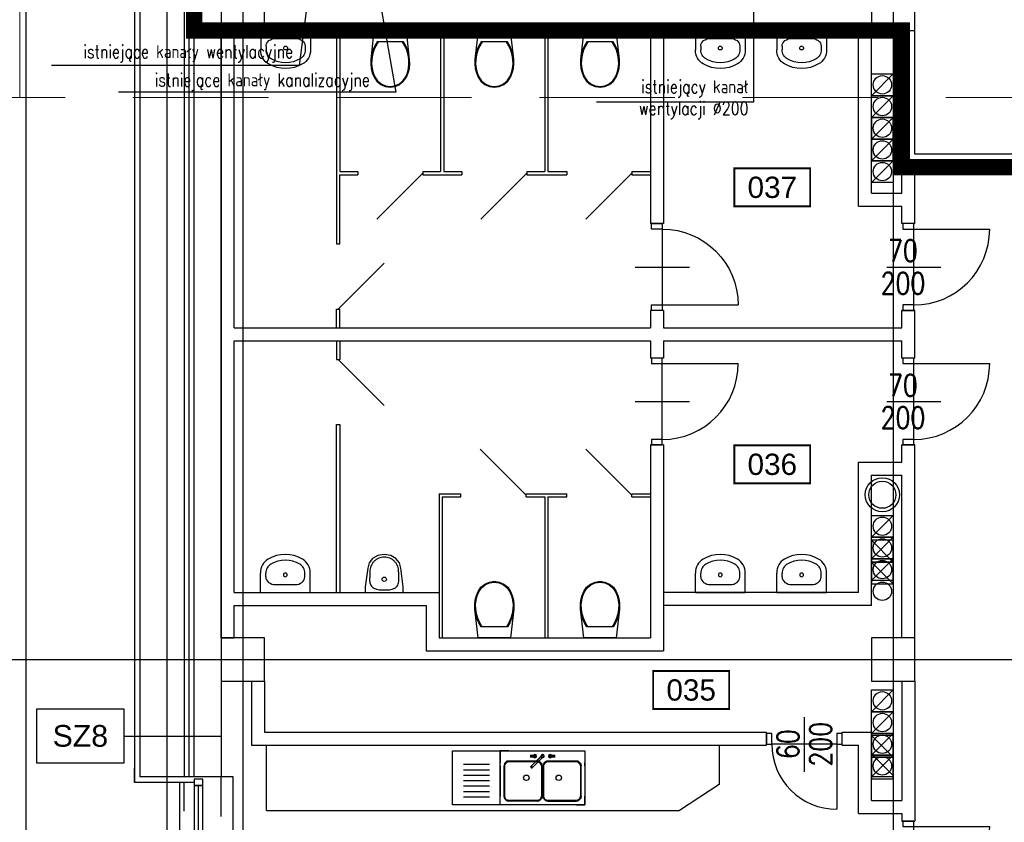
# Model space of a CAD drawing. Header units: centimetres. Extents: x -228435 to 111511, y -89367 to 428125.
# Tile 32 of 216: x -73199 to -64115, y 51500 to 58901. Entities that reach past the tile are written whole.
import ezdxf
from ezdxf.enums import TextEntityAlignment as Align
from ezdxf.xclip import XClip

# ---------------------------------------------------------------- set-up
doc = ezdxf.new("R2010")
doc.units = ezdxf.units.CM
doc.header["$LTSCALE"] = 50
doc.header["$XCLIPFRAME"] = 0
for name, pattern in [('Balustrady$0$DASHED', [0.75, 0.5, -0.25]), ('DASHDOT2', [12.7, 6.35, -3.175, 0, -3.175]), ('DIVIDE', [31.75, 12.7, -6.35, 0, -6.35, 0, -6.35]), ('HIDDEN', [9.525, 6.35, -3.175])]:
    doc.linetypes.add(name, pattern=pattern)
doc.layers.get('0').update_dxf_attribs({"color": 8})
for name, color, linetype in [('ARCH_ETAPOWANIE', 8, 'DIVIDE'), ('ARCH_INFO_AREA_ETYKIETY_200', 8, 'Continuous'), ('ARCH_INFO_ETYK_DRZWI_IST', 8, 'Continuous'), ('ARCH_INFO_OPISY_PRZEGRODY_IST', 8, 'Continuous'), ('ARCH_INFO_OSIE_IST', 8, 'DASHDOT2'), ('ARCH_MUROWANE_IST', 8, 'Continuous'), ('ARCH_NIEWIDOK_IST', 8, 'HIDDEN'), ('ARCH_OCIEPLENIE_IST', 8, 'Continuous'), ('ARCH_OTWORY_WENTYLACJA_IST', 8, 'Continuous'), ('ARCH_PRZEKROJOWE_IST', 8, 'Continuous'), ('ARCH_WIDOK_IST', 8, 'Continuous'), ('ARCH_WYPOSAŻENIE_INNE_IST', 8, 'Continuous'), ('ARCH_WYPOSAŻENIE_SANITARNE_IST', 8, 'Continuous'), ('ARCH_ŚCIANKI_WC_5_IST', 8, 'Continuous'), ('ARCH_ŚLUSARKA_DRZWI_IST', 8, 'Continuous'), ('ARCH_ŚLUSARKA_OKNA_IST', 8, 'Continuous'), ('ARCH_ŻELBET_IST', 8, 'Continuous'), ('Osie rzutów$0$ARCH_INFO_OSIE_OPISY_IST', 8, 'Continuous'), ('RYSUNKOWE_XREF', 8, 'Continuous')]:
    doc.layers.add(name, color=color, linetype=linetype)
doc.styles.add('Arial', font='ARIAL.TTF')
doc.styles.add('Dach$0$ROMANS-50-CM', font='romans.shx', dxfattribs={"width": 0.8, "height": 10})
doc.styles.add('ROMANS-50-CM', font='romans.shx', dxfattribs={"width": 0.8, "height": 10})

# ---------------------------------------------------------------- blocks, each defined once
blk = doc.blocks.new('DRZWI70')
blk.add_line((-35, 0), (-35, 70))
at = {"lineweight": -3}
for p, q in [((0, -25), (0, 25)), ((35, 0), (-35, 0))]:
    blk.add_line(p, q, dxfattribs=at)
for points in [[(-40, -10), (-35, -10), (-35, 0), (-40, 0)], [(35, -10), (40, -10), (40, 0), (35, 0)]]:
    blk.add_lwpolyline(points, close=True, dxfattribs=at)
blk.add_arc((-35, 0), 70, 0, 90, dxfattribs=at)
blk = doc.blocks.new('kibel wiszący')
at = {"ltscale": 0.3}
for p, q in [((-12.35, 46.75), (-14.95, 42.95)), ((-11.75, 46.21), (-14.23, 42.6)), ((-8.8, 49.7), (-12.35, 46.75)), ((-8.37, 49.02), (-11.75, 46.21)), ((-4.57, 51.56), (-8.8, 49.7)), ((-4.35, 50.79), (-8.37, 49.02)), ((0, 52.19), (-4.57, 51.56)), ((0, 51.39), (-4.35, 50.79)), ((4.57, 51.56), (0, 52.19)), ((4.35, 50.79), (0, 51.39)), ((8.37, 49.02), (4.35, 50.79)), ((8.8, 49.7), (4.57, 51.56)), ((11.75, 46.21), (8.37, 49.02)), ((12.35, 46.75), (8.8, 49.7)), ((14.23, 42.6), (11.75, 46.21)), ((14.95, 42.95), (12.35, 46.75)), ((-16.57, 39.04), (-17.61, 34.93)), ((-15.8, 38.79), (-16.81, 34.79)), ((-14.95, 42.95), (-16.57, 39.04)), ((-14.23, 42.6), (-15.8, 38.79)), ((15.8, 38.79), (14.23, 42.6)), ((16.57, 39.04), (14.95, 42.95)), ((16.81, 34.79), (15.8, 38.79)), ((17.61, 34.93), (16.57, 39.04)), ((-17.61, 34.93), (-18.06, 30.73)), ((-18.06, 30.73), (-17.9, 26.5)), ((-16.81, 34.79), (-17.25, 30.7)), ((-17.25, 30.7), (-17.1, 26.58)), ((17.25, 30.7), (16.81, 34.79)), ((17.1, 26.58), (17.25, 30.7)), ((18.06, 30.73), (17.61, 34.93)), ((17.9, 26.5), (18.06, 30.73)), ((-17.9, 26.5), (-17.19, 22.22)), ((-17.9, 26.5), (-15.05, 0)), ((-17.19, 22.22), (-16, 18.06)), ((-17.1, 26.58), (-16.38, 22.27)), ((-16.38, 22.27), (-15.15, 18.08)), ((15.05, 0), (17.9, 26.5)), ((15.15, 18.08), (16.38, 22.27)), ((16, 18.06), (17.19, 22.22)), ((16.38, 22.27), (17.1, 26.58)), ((17.19, 22.22), (17.9, 26.5)), ((-16, 18.06), (-14.33, 14.05)), ((-15.15, 18.08), (-13.43, 14.06)), ((-14.33, 14.05), (-12.21, 10.27)), ((-13.43, 14.06), (-11.25, 10.27)), ((-12.21, 10.27), (12.21, 10.27)), ((11.25, 10.27), (13.43, 14.06)), ((12.21, 10.27), (14.33, 14.05)), ((13.43, 14.06), (15.15, 18.08)), ((14.33, 14.05), (16, 18.06))]:
    blk.add_line(p, q, dxfattribs=at)
at = {"ltscale": 3}
blk.add_line((-15.05, 0), (15.05, 0), dxfattribs=at)
blk = doc.blocks.new('umywalka')
at = {"ltscale": 0.3}
for p, q in [((0, -23), (0, 23)), ((0, 23), (17.82, 23)), ((7.18, -9.11), (7.18, 9.11)), ((7.18, 9.11), (7.18, 9.11)), ((14.25, 18), (17.82, 18)), ((14.25, -18), (17.82, -18)), ((0, -23), (17.82, -23))]:
    blk.add_line(p, q, dxfattribs=at)
for points in [[(17.82, 23), (19.79, 22.88), (21.73, 22.5), (23.59, 21.89), (25.35, 21.05), (26.98, 19.99), (28.44, 18.73), (29.71, 17.31), (30.77, 15.73)], [(7.18, 9.11), (7.31, 10.84), (7.72, 12.51), (8.37, 14.05), (9.25, 15.4), (10.32, 16.5), (11.55, 17.32), (12.87, 17.83), (14.25, 18)], [(17.82, 18), (19.08, 17.92), (20.32, 17.68), (21.51, 17.29), (22.64, 16.75), (23.68, 16.07), (24.62, 15.27), (25.43, 14.36), (26.1, 13.35)], [(26.1, 13.35), (27.66, 10.2), (28.78, 6.89), (29.47, 3.47), (29.7, 0), (29.47, -3.47), (28.78, -6.89), (27.66, -10.2), (26.1, -13.35)], [(30.77, 15.73), (32.6, 12.02), (33.92, 8.12), (34.73, 4.09), (35, 0), (34.73, -4.09), (33.92, -8.12), (32.6, -12.02), (30.77, -15.73)], [(14.25, -18), (12.87, -17.83), (11.55, -17.32), (10.32, -16.5), (9.25, -15.4), (8.37, -14.05), (7.72, -12.51), (7.31, -10.84), (7.18, -9.11)], [(26.1, -13.35), (25.43, -14.36), (24.62, -15.27), (23.68, -16.07), (22.64, -16.75), (21.51, -17.29), (20.32, -17.68), (19.08, -17.92), (17.82, -18)], [(30.77, -15.73), (29.71, -17.31), (28.44, -18.73), (26.98, -19.99), (25.35, -21.05), (23.59, -21.89), (21.73, -22.5), (19.79, -22.88), (17.82, -23)]]:
    blk.add_lwpolyline(points, dxfattribs=at)
blk.add_circle((16.11, 0), 1.75, dxfattribs=at)
blk = doc.blocks.new('KLM_Poziom_0$0$M_BATH_TOIL_3D URINAL - BOWL_P')
at = {"color": 0, "linetype": 'ByBlock', "lineweight": -2}
blk.add_lwpolyline([(0, -17.5), (5, -17.5), (22.44, -15.22), (27.12, -14.11), (31.32, -10.76), (34.01, -5.95), (35, 0), (34.01, 5.95), (31.32, 10.76), (27.12, 14.11), (22.44, 15.22), (5, 17.5), (0, 17.5)], close=True, dxfattribs=at)
blk.add_lwpolyline([(21.81, -13.09, 0.041948), (24.02, -12.46, 0.055141), (26.26, -11.33, 0.048624), (28.47, -9.54, 0.049619), (30.18, -7.5, 0.049556), (31.46, -5.15, 0.049867), (32.24, -2.63, 0.049959), (32.5, 0, 0.049959), (32.24, 2.63, 0.049867), (31.46, 5.15, 0.049556), (30.18, 7.5, 0.049619), (28.47, 9.54, 0.048624), (26.26, 11.33, 0.055141), (24.02, 12.46, 0.041948), (21.81, 13.09, 0.011975), (13.75, 13.5, 0.042106), (10.04, 13.43, 0.066431), (7.75, 12.89, 0.050995), (5.84, 11.92, 0.080215), (4.82, 11.01, 0.019094), (4.23, 10.23, 0.027547), (3.88, 9.65, 0.030792), (3.43, 8.68, 0.020957), (2.92, 7.21, 0.047941), (2.46, 4.83, 0.023967), (2.23, 0, 0.023967), (2.46, -4.83, 0.047941), (2.92, -7.21, 0.020957), (3.43, -8.68, 0.030792), (3.88, -9.65, 0.027547), (4.23, -10.23, 0.019094), (4.82, -11.01, 0.080215), (5.84, -11.92, 0.050995), (7.75, -12.89, 0.066431), (10.04, -13.43, 0.042106), (13.75, -13.5, 0.011975)], format="xyb", close=True, dxfattribs=at)
blk.add_circle((12.15, 0), 2, dxfattribs=at)
blk = doc.blocks.new('KLM_Poziom_0$0$ZLEW2')
for points, elevation in [([(78, 0), (0, 0), (0, -50), (78, -50)], -0.5), ([(37.75, -43.25), (38, -42), (38, -14), (37.75, -12.75), (37.25, -11.75), (36.25, -10.75), (35.25, -10.25), (34, -10), (8, -10), (6.75, -10.25), (5.75, -10.75), (4.75, -11.75), (4.25, -12.75), (4, -14), (4, -42), (4.25, -43.25), (4.75, -44.25), (5.75, -45.25), (6.75, -45.75), (8, -46), (34, -46), (35.25, -45.75), (36.25, -45.25), (37.25, -44.25)], -16.5), ([(73.75, -43.25), (74, -42), (74, -14), (73.75, -12.75), (73.25, -11.75), (72.25, -10.75), (71.25, -10.25), (70, -10), (44, -10), (42.75, -10.25), (41.75, -10.75), (40.75, -11.75), (40.25, -12.75), (40, -14), (40, -42), (40.25, -43.25), (40.75, -44.25), (41.75, -45.25), (42.75, -45.75), (44, -46), (70, -46), (71.25, -45.75), (72.25, -45.25), (73.25, -44.25)], -16.5)]:
    blk.add_lwpolyline(points, close=True, dxfattribs=dict(elevation=elevation))
at = {"extrusion": (1.83772e-16, 1, -1.83772e-16), "elevation": -5.5}
blk.add_lwpolyline([(-33.5, 2.5), (-33.5, 3.5), (-27.5, 3.5), (-27.5, 2.5)], close=True, dxfattribs=at)
at = {"extrusion": (-0.707107, -0.707107, -1.83772e-16), "elevation": -24.79}
blk.add_lwpolyline([(29.61, 2.5), (31.61, 5.5), (46.36, 5.5), (46.36, 4), (32.61, 4), (32.61, 2.5)], close=True, dxfattribs=at)
at = {"extrusion": (-6.12574e-17, -1, -1.83772e-16), "elevation": 4.5}
blk.add_lwpolyline([(44.5, 2.5), (44.5, 3.5), (50.5, 3.5), (50.5, 2.5)], close=True, dxfattribs=at)
for points in [[(8, -9.5), (6.5, -9.75), (5.5, -10.25), (4.25, -11.5), (3.75, -12.5), (3.5, -14)], [(34, -9.5), (35.5, -9.75), (36.5, -10.25), (37.75, -11.5), (38.25, -12.5), (38.5, -14)], [(44, -9.5), (42.5, -9.75), (41.5, -10.25), (40.25, -11.5), (39.75, -12.5), (39.5, -14)], [(70, -9.5), (71.5, -9.75), (72.5, -10.25), (73.75, -11.5), (74.25, -12.5), (74.5, -14)], [(8, -46.5), (6.5, -46.25), (5.5, -45.75), (4.25, -44.5), (3.75, -43.5), (3.5, -42)], [(34, -46.5), (35.5, -46.25), (36.5, -45.75), (37.75, -44.5), (38.25, -43.5), (38.5, -42)], [(44, -46.5), (42.5, -46.25), (41.5, -45.75), (40.25, -44.5), (39.75, -43.5), (39.5, -42)], [(70, -46.5), (71.5, -46.25), (72.5, -45.75), (73.75, -44.5), (74.25, -43.5), (74.5, -42)]]:
    blk.add_lwpolyline(points)
at = {"elevation": -0.5}
for points in [[(8, -10), (6.75, -10.25), (5.75, -10.75), (4.75, -11.75), (4.25, -12.75), (4, -14)], [(34, -10), (35.25, -10.25), (36.25, -10.75), (37.25, -11.75), (37.75, -12.75), (38, -14)], [(44, -10), (42.75, -10.25), (41.75, -10.75), (40.75, -11.75), (40.25, -12.75), (40, -14)], [(70, -10), (71.25, -10.25), (72.25, -10.75), (73.25, -11.75), (73.75, -12.75), (74, -14)], [(8, -46), (6.75, -45.75), (5.75, -45.25), (4.75, -44.25), (4.25, -43.25), (4, -42)], [(34, -46), (35.25, -45.75), (36.25, -45.25), (37.25, -44.25), (37.75, -43.25), (38, -42)], [(44, -46), (42.75, -45.75), (41.75, -45.25), (40.75, -44.25), (40.25, -43.25), (40, -42)], [(70, -46), (71.25, -45.75), (72.25, -45.25), (73.25, -44.25), (73.75, -43.25), (74, -42)]]:
    blk.add_lwpolyline(points, dxfattribs=at)
for points in [[(8, -9.5), (34, -9.5, -0.318626)], [(38.5, -14), (38.5, -42, -0.325454)], [(34, -46.5), (8, -46.5, -0.318626)]]:
    blk.add_lwpolyline(points, format="xyb")
for centre, radius in [((32, -5, 0.5), 1.5), ((39, -5, 0.5), 1.5), ((46, -5, 0.5), 1.5), ((49, -15, 3), 0.5)]:
    blk.add_circle(centre, radius)
for centre, start, end in [((24, -25, -16.5), 0, 180), ((24, -25, -16.5), 180, 0), ((54, -25, -16.5), 0, 180), ((54, -25, -16.5), 180, 0)]:
    blk.add_arc(centre, 2.5, start, end)
for points, invisible_edges in [([(5.5, -10.25), (6.5, -9.75), (5.75, 0), (0, 0)], 10), ([(4.25, -11.5), (5.5, -10.25), (0, 0), (0, -7)], 10), ([(8, -9.5), (8, 0), (5.75, 0), (6.5, -9.75)], 5), ([(70, -9.5), (70, 0), (8, 0), (8, -9.5)], 13), ([(70, -9.5), (70, 0), (72.25, 0), (71.5, -9.75)], 5), ([(72.5, -10.25), (71.5, -9.75), (72.25, 0), (78, 0)], 10), ([(73.75, -11.5), (72.5, -10.25), (78, 0), (78, -7)], 10), ([(3.75, -12.5), (4.25, -11.5), (0, -7), (0, -11.25)], 10), ([(74.25, -12.5), (73.75, -11.5), (78, -7), (78, -11.25)], 10), ([(3.5, -14), (0, -14), (0, -11.25), (3.75, -12.5)], 5), ([(3.5, -14), (0, -14), (0, -42), (3.5, -42)], 5), ([(4.25, -12.75, -0.5), (3.75, -12.5), (3.5, -14), (4, -14, -0.5)], 5), ([(4, -14, -0.5), (4, -42, -0.5), (3.5, -42), (3.5, -14)], 10), ([(4.75, -11.75, -0.5), (4.25, -11.5), (3.75, -12.5), (4.25, -12.75, -0.5)], 5), ([(5.5, -10.25), (4.25, -11.5), (4.75, -11.75, -0.5), (5.75, -10.75, -0.5)], 10), ([(6.5, -9.75), (5.5, -10.25), (5.75, -10.75, -0.5), (6.75, -10.25, -0.5)], 10), ([(8, -10, -0.5), (8, -9.5), (6.5, -9.75), (6.75, -10.25, -0.5)], 5), ([(34, -10, -0.5), (8, -10, -0.5), (8, -9.5), (34, -9.5)], 10), ([(34, -10, -0.5), (34, -9.5), (35.5, -9.75), (35.25, -10.25, -0.5)], 5), ([(34, -9.5), (39, -9.5), (35.5, -9.75)], 3), ([(35.5, -9.75), (36.5, -10.25), (36.25, -10.75, -0.5), (35.25, -10.25, -0.5)], 10), ([(35.5, -9.75), (39, -9.5), (36.5, -10.25)], 3), ([(36.5, -10.25), (37.75, -11.5), (37.25, -11.75, -0.5), (36.25, -10.75, -0.5)], 10), ([(36.5, -10.25), (39, -9.5), (37.75, -11.5)], 3), ([(37.25, -11.75, -0.5), (37.75, -11.5), (38.25, -12.5), (37.75, -12.75, -0.5)], 5), ([(40.25, -11.5), (39, -9.5), (37.75, -11.5)], 11), ([(40.25, -11.5), (37.75, -11.5), (38.25, -12.5), (39.75, -12.5)], 5), ([(37.75, -12.75, -0.5), (38.25, -12.5), (38.5, -14), (38, -14, -0.5)], 5), ([(38, -14, -0.5), (38, -42, -0.5), (38.5, -42), (38.5, -14)], 10), ([(39.5, -14), (39.75, -12.5), (38.25, -12.5), (38.5, -14)], 10), ([(39.5, -42), (39.5, -14), (38.5, -14), (38.5, -42)], 10), ([(41.5, -10.25), (39, -9.5), (40.25, -11.5)], 3), ([(42.5, -9.75), (39, -9.5), (41.5, -10.25)], 3), ([(44, -9.5), (39, -9.5), (42.5, -9.75)], 3), ([(40.25, -12.75, -0.5), (39.75, -12.5), (39.5, -14), (40, -14, -0.5)], 5), ([(40, -14, -0.5), (40, -42, -0.5), (39.5, -42), (39.5, -14)], 10), ([(40.75, -11.75, -0.5), (40.25, -11.5), (39.75, -12.5), (40.25, -12.75, -0.5)], 5), ([(41.5, -10.25), (40.25, -11.5), (40.75, -11.75, -0.5), (41.75, -10.75, -0.5)], 10), ([(42.5, -9.75), (41.5, -10.25), (41.75, -10.75, -0.5), (42.75, -10.25, -0.5)], 10), ([(44, -10, -0.5), (44, -9.5), (42.5, -9.75), (42.75, -10.25, -0.5)], 5), ([(70, -10, -0.5), (44, -10, -0.5), (44, -9.5), (70, -9.5)], 10), ([(70, -10, -0.5), (70, -9.5), (71.5, -9.75), (71.25, -10.25, -0.5)], 5), ([(71.5, -9.75), (72.5, -10.25), (72.25, -10.75, -0.5), (71.25, -10.25, -0.5)], 10), ([(72.5, -10.25), (73.75, -11.5), (73.25, -11.75, -0.5), (72.25, -10.75, -0.5)], 10), ([(73.25, -11.75, -0.5), (73.75, -11.5), (74.25, -12.5), (73.75, -12.75, -0.5)], 5), ([(73.75, -12.75, -0.5), (74.25, -12.5), (74.5, -14), (74, -14, -0.5)], 5), ([(74, -14, -0.5), (74, -42, -0.5), (74.5, -42), (74.5, -14)], 10), ([(74.5, -14), (78, -14), (78, -11.25), (74.25, -12.5)], 5), ([(74.5, -14), (78, -14), (78, -42), (74.5, -42)], 5), ([(74.5, -14), (78, -14), (78, -42), (74.5, -42)], 5), ([(3.5, -42), (3.75, -43.5), (0, -45), (0, -42)], 10), ([(3.75, -43.5), (4.25, -44.5), (0, -48), (0, -45)], 10), ([(4.25, -44.5), (5.5, -45.75), (0, -50), (0, -48)], 10), ([(4.25, -43.25, -0.5), (3.75, -43.5), (3.5, -42), (4, -42, -0.5)], 5), ([(4.75, -44.25, -0.5), (4.25, -44.5), (3.75, -43.5), (4.25, -43.25, -0.5)], 5), ([(5.5, -45.75), (4.25, -44.5), (4.75, -44.25, -0.5), (5.75, -45.25, -0.5)], 10), ([(6.5, -46.25), (5.5, -45.75), (5.75, -45.25, -0.5), (6.75, -45.75, -0.5)], 10), ([(35.5, -46.25), (36.5, -45.75), (36.25, -45.25, -0.5), (35.25, -45.75, -0.5)], 10), ([(36.5, -45.75), (37.75, -44.5), (37.25, -44.25, -0.5), (36.25, -45.25, -0.5)], 10), ([(36.5, -45.75), (39, -46.5), (37.75, -44.5)], 3), ([(37.25, -44.25, -0.5), (37.75, -44.5), (38.25, -43.5), (37.75, -43.25, -0.5)], 5), ([(37.75, -43.25, -0.5), (38.25, -43.5), (38.5, -42), (38, -42, -0.5)], 5), ([(40.25, -44.5), (37.75, -44.5), (38.25, -43.5), (39.75, -43.5)], 5), ([(40.25, -44.5), (39, -46.5), (37.75, -44.5)], 11), ([(39.5, -42), (39.75, -43.5), (38.25, -43.5), (38.5, -42)], 10), ([(41.5, -45.75), (39, -46.5), (40.25, -44.5)], 3), ([(40.25, -43.25, -0.5), (39.75, -43.5), (39.5, -42), (40, -42, -0.5)], 5), ([(40.75, -44.25, -0.5), (40.25, -44.5), (39.75, -43.5), (40.25, -43.25, -0.5)], 5), ([(41.5, -45.75), (40.25, -44.5), (40.75, -44.25, -0.5), (41.75, -45.25, -0.5)], 10), ([(42.5, -46.25), (41.5, -45.75), (41.75, -45.25, -0.5), (42.75, -45.75, -0.5)], 10), ([(71.5, -46.25), (72.5, -45.75), (72.25, -45.25, -0.5), (71.25, -45.75, -0.5)], 10), ([(72.5, -45.75), (73.75, -44.5), (73.25, -44.25, -0.5), (72.25, -45.25, -0.5)], 10), ([(73.75, -44.5), (72.5, -45.75), (78, -50), (78, -48)], 10), ([(73.25, -44.25, -0.5), (73.75, -44.5), (74.25, -43.5), (73.75, -43.25, -0.5)], 5), ([(73.75, -43.25, -0.5), (74.25, -43.5), (74.5, -42), (74, -42, -0.5)], 5), ([(74.25, -43.5), (73.75, -44.5), (78, -48), (78, -45)], 10), ([(74.5, -42), (74.25, -43.5), (78, -45), (78, -42)], 10), ([(5.5, -45.75), (2.5, -50), (0, -50)], 9), ([(5.5, -45.75), (6.5, -46.25), (5.75, -50), (2.5, -50)], 10), ([(8, -46.5), (8, -50), (5.75, -50), (6.5, -46.25)], 5), ([(8, -46, -0.5), (8, -46.5), (6.5, -46.25), (6.75, -45.75, -0.5)], 5), ([(34, -46, -0.5), (8, -46, -0.5), (8, -46.5), (34, -46.5)], 14), ([(70, -46.5), (8, -46.5), (8, -50), (70, -50)], 11), ([(34, -46, -0.5), (34, -46.5), (35.5, -46.25), (35.25, -45.75, -0.5)], 5), ([(34, -46.5), (39, -46.5), (35.5, -46.25)], 3), ([(35.5, -46.25), (39, -46.5), (36.5, -45.75)], 3), ([(42.5, -46.25), (39, -46.5), (41.5, -45.75)], 3), ([(44, -46.5), (39, -46.5), (42.5, -46.25)], 3), ([(44, -46, -0.5), (44, -46.5), (42.5, -46.25), (42.75, -45.75, -0.5)], 5), ([(70, -46, -0.5), (44, -46, -0.5), (44, -46.5), (70, -46.5)], 10), ([(70, -46, -0.5), (70, -46.5), (71.5, -46.25), (71.25, -45.75, -0.5)], 5), ([(70, -46.5), (70, -50), (72.25, -50), (71.5, -46.25)], 5), ([(72.5, -45.75), (71.5, -46.25), (72.25, -50), (75.5, -50)], 10), ([(72.5, -45.75), (75.5, -50), (78, -50)], 9)]:
    blk.add_3dface(points, dxfattribs=dict(invisible_edges=invisible_edges))
for points in [[(27.5, -4.5, 3.5), (33.5, -4.5, 3.5), (33.5, -4.5, 2.5), (27.5, -4.5, 2.5)], [(27.5, -5.5, 3.5), (33.5, -5.5, 3.5), (33.5, -5.5, 2.5), (27.5, -5.5, 2.5)], [(38.12, -5.18, 4), (39.53, -6.59, 4), (39.53, -6.59, 2.5), (37.41, -4.47, 2.5)], [(38.82, -5.88, 5.5), (38.12, -5.18, 4), (49.25, -16.31, 4), (49.25, -16.31, 5.5)], [(39.18, -4.12, 4), (40.59, -5.53, 4), (40.59, -5.53, 2.5), (38.47, -3.41, 2.5)], [(39.88, -4.82, 5.5), (39.18, -4.12, 4), (50.31, -15.25, 4), (50.31, -15.25, 5.5)], [(50.5, -4.5, 3.5), (44.5, -4.5, 3.5), (44.5, -4.5, 2.5), (50.5, -4.5, 2.5)], [(50.5, -5.5, 3.5), (44.5, -5.5, 3.5), (44.5, -5.5, 2.5), (50.5, -5.5, 2.5)]]:
    blk.add_3dface(points)
blk = doc.blocks.new('DRZWI60')
at = {"color": 0}
blk.add_line((-30, 0), (-30, 60), dxfattribs=at)
at = {"color": 0, "lineweight": -3}
for p, q in [((0, -25), (0, 25)), ((-30, 0), (30, 0))]:
    blk.add_line(p, q, dxfattribs=at)
for points in [[(-35, -10), (-30, -10), (-30, 0), (-35, 0)], [(30, -10), (35, -10), (35, 0), (30, 0)]]:
    blk.add_lwpolyline(points, close=True, dxfattribs=at)
blk.add_arc((-30, 0), 60, 0, 90, dxfattribs=at)
blk = doc.blocks.new('etykieta_numer')
at = {"color": 0, "linetype": 'ByBlock', "const_width": 2.44}
blk.add_lwpolyline([(-50, -50), (-50, 0), (50, 0), (50, -50)], close=True, dxfattribs=at)
at = {"color": 0, "linetype": 'ByBlock', "style": 'Arial'}
blk.add_attdef('AECAREA:NUMBER', text='', height=28, dxfattribs=at).set_placement((0, -25), align=Align.MIDDLE)
blk = doc.blocks.new('Osie rzutów')
at = {"layer": 'ARCH_INFO_OSIE_IST', "ltscale": 10}
for p, q in [((4930, 12510), (4930, 4623.26)), ((5000, 12510), (5000, 4512.32)), ((5600, 12510), (5600, 4512.32)), ((4436.04, 9800), (15156.54, 9800))]:
    blk.add_line(p, q, dxfattribs=at)
blk = doc.blocks.new('A$C6FDA0163')
at = {"layer": 'RYSUNKOWE_XREF'}
blk.add_blockref('Osie rzutów', (-10460.03, -9819.05, -630), dxfattribs=at)

msp = doc.modelspace()

# ---------------------------------------------------------------- linework, layer by layer
at = {"linetype": 'Balustrady$0$DASHED', "lineweight": 20, "ltscale": 50, "elevation": -5670}
msp.add_lwpolyline([(-73198.66801, 72251.13704), (-57779.59812, 72251.13704), (-57779.59812, 58184.02173), (-73198.66801, 58184.02173)], close=True, dxfattribs=at)
msp.add_lwpolyline([(-73140, 58184.02173), (-82694.40272, 58184.02173)], dxfattribs=at)
at = {"layer": 'ARCH_ETAPOWANIE', "ltscale": 10, "const_width": 150, "elevation": 630}
msp.add_lwpolyline([(-32748.04041, 102637.86797), (-71890, 102620.1903), (-71740, 89900), (-59190, 89900), (-59190, 71200), (-71590, 71200), (-71590, 58800), (-65060, 58800), (-65060, 57540), (-63050, 57540), (-63050, -5675.91583)], dxfattribs=at)
at = {"layer": 'ARCH_INFO_OPISY_PRZEGRODY_IST', "elevation": 630}
msp.add_lwpolyline([(-72239.10736, 52295.59689), (-72239.10736, 52045.59689), (-73039.10736, 52045.59689), (-73039.10736, 52545.59689), (-72239.10736, 52545.59689), (-72239.10736, 52295.59689), (-71340, 52295.59689)], dxfattribs=at)
at = {"layer": 'ARCH_MUROWANE_IST', "ltscale": 4}
for p, q in [((-71340, 53200, 630), (-71340, 58800, 630)), ((-71220, 56060, 630), (-71220, 58800, 630)), ((-70940, 58800, 630), (-65340, 58800, 630)), ((-67380, 58800, 630), (-67380, 57020, 630)), ((-67260, 58800, 630), (-67260, 57020, 630)), ((-65460, 57180, 630), (-65460, 58800, 630)), ((-65340, 57300, 630), (-65340, 58800, 630)), ((-65060, 57300, 630), (-65060, 58800, 630)), ((-64940, 57660, 630), (-64940, 58800, 630)), ((-62740, 57660, 630), (-64940, 57660, 630)), ((-63050, 57540, 630), (-64940, 57540, 630)), ((-64940, 57020, 630), (-64940, 57540, 630)), ((-65340, 57300, 630), (-65060, 57300, 630)), ((-65460, 57180, 630), (-65060, 57180, 630)), ((-65060, 57020, 630), (-65060, 57180, 630)), ((-67260, 57020, 630), (-67380, 57020, 630)), ((-64940, 57020, 630), (-65060, 57020, 630)), ((-67260, 56220, 630), (-67380, 56220, 630)), ((-67380, 56220, 630), (-67380, 56060, 630)), ((-67260, 56220, 630), (-67260, 56060, 630)), ((-65060, 56220, 630), (-64940, 56220, 630)), ((-64940, 56220, 630), (-65060, 56220, 630)), ((-65060, 56060, 630), (-65060, 56220, 630)), ((-64940, 55780, 630), (-64940, 56220, 630)), ((-71220, 56060, 630), (-67380, 56060, 630)), ((-67260, 56060, 630), (-65060, 56060, 630)), ((-71220, 53620, 630), (-71220, 55940, 630)), ((-71220, 55940, 630), (-67380, 55940, 630)), ((-67380, 55940, 630), (-67380, 55780, 630)), ((-67260, 55940, 630), (-67260, 55780, 630)), ((-67260, 55940, 630), (-65060, 55940, 630)), ((-65060, 55780, 630), (-65060, 55940, 630)), ((-67260, 55780, 630), (-67380, 55780, 630)), ((-64940, 55780, 630), (-65060, 55780, 630)), ((-67260, 54980, 630), (-67380, 54980, 630)), ((-67380, 54980, 630), (-67380, 53200, 630)), ((-67260, 54980, 630), (-67260, 53080, 630)), ((-64940, 54980, 630), (-65060, 54980, 630)), ((-65060, 54820, 630), (-65060, 54980, 630)), ((-64940, 53200, 630), (-64940, 54980, 630)), ((-65460, 53620, 630), (-65460, 54820, 630)), ((-65460, 54820, 630), (-65060, 54820, 630)), ((-65340, 53500, 630), (-65340, 54700, 630)), ((-65340, 54700, 630), (-65060, 54700, 630)), ((-65060, 53200, 630), (-65060, 54700, 630)), ((-71340, 53200, 630), (-71340, 54500, 630)), ((-71220, 53620, 630), (-69330, 53620, 630)), ((-65460, 53620, 630), (-67260, 53620, 630)), ((-71220, 53200, 630), (-71220, 53500, 630)), ((-71220, 53200, 630), (-71220, 53500, 630)), ((-71220, 53500, 630), (-69450, 53500, 630)), ((-69450, 53500, 630), (-69450, 53080, 630)), ((-65340, 53500, 630), (-67260, 53500, 630)), ((-71340, 53200, 630), (-71220, 53200, 630)), ((-69330, 53200, 630), (-67380, 53200, 630)), ((-69450, 53080, 630), (-67260, 53080, 630)), ((-71060, 52800, 630), (-71060, 52210, 630)), ((-70940, 52800, 630), (-70940, 52330, 630)), ((-65060, 52800, 630), (-65060, 51700, 630)), ((-64940, 52800, 630), (-64940, 51510, 630)), ((-70940, 52330, 630), (-66310, 52330, 630)), ((-66310, 52210, 630), (-66310, 52330, 630)), ((-65610, 52330, 630), (-65340, 52330, 630)), ((-65610, 52210, 630), (-65610, 52330, 630)), ((-65340, 51700, 630), (-65340, 52330, 630)), ((-71060, 52210, 630), (-66310, 52210, 630)), ((-65610, 52210, 630), (-65460, 52210, 630)), ((-65460, 51580, 630), (-65460, 52210, 630)), ((-65340, 51700, 630), (-65060, 51700, 630)), ((-65460, 51580, 630), (-65060, 51580, 630)), ((-65060, 51580, 630), (-65060, 51510, 630)), ((-65060, 51510, 630), (-64940, 51510, 630))]:
    msp.add_line(p, q, dxfattribs=at)
at = {"layer": 'ARCH_MUROWANE_IST', "ltscale": 4, "elevation": 630}
msp.add_lwpolyline([(-71340, 51918.2897), (-71590, 51918.2897), (-71590, 76800), (-71340, 76800), (-71340, 51918.2897)], dxfattribs=at)
at = {"layer": 'ARCH_NIEWIDOK_IST', "ltscale": 2}
for p, q in [((-71680, 50650, 630), (-71680, 51868.2897, 630)), ((-71340, 50600, 630), (-71340, 51918.2897, 630))]:
    msp.add_line(p, q, dxfattribs=at)
at = {"layer": 'ARCH_OCIEPLENIE_IST'}
msp.add_line((-71635, 51918.2897, 630), (-71635, 76800, 630), dxfattribs=at)
at = {"layer": 'ARCH_OTWORY_WENTYLACJA_IST'}
for p, q in [((-65140, 58400, 630), (-65340, 58200, 630)), ((-65140, 58200, 630), (-65340, 58000, 630)), ((-65140, 58000, 630), (-65340, 57800, 630)), ((-65140, 57800, 630), (-65340, 57600, 630)), ((-65140, 57600, 630), (-65340, 57400, 630)), ((-65140, 54330, 630), (-65340, 54130, 630)), ((-65140, 54130, 630), (-65340, 53930, 630)), ((-65340, 54100, 630), (-65140, 53900, 630)), ((-65140, 53930, 630), (-65340, 53730, 630)), ((-65340, 53900, 630), (-65140, 53700, 630)), ((-65140, 52720, 630), (-65340, 52520, 630)), ((-65140, 52520, 630), (-65340, 52320, 630)), ((-65140, 52320, 630), (-65340, 52120, 630)), ((-65340, 52300, 630), (-65140, 52100, 630)), ((-65340, 52130, 630), (-65140, 51930, 630)), ((-65140, 52120, 630), (-65340, 51920, 630))]:
    msp.add_line(p, q, dxfattribs=at)
for points, elevation in [([(-70520, 59267.74034), (-70620, 58479.22834), (-72906.63571, 58479.22834)], 13230), ([(-69892.17361, 59163.13314), (-69730, 58231.70242), (-72286.35631, 58231.70242)], -5670), ([(-66430, 59180.71153), (-66430, 58141.45893), (-67878.46896, 58141.45893)], 630)]:
    msp.add_lwpolyline(points, dxfattribs=dict(at, elevation=elevation))
at = {"layer": 'ARCH_OTWORY_WENTYLACJA_IST', "elevation": 630}
for points in [[(-65140, 58200), (-65340, 58200), (-65340, 58400), (-65140, 58400)], [(-65140, 58000), (-65340, 58000), (-65340, 58200), (-65140, 58200)], [(-65340, 57800), (-65140, 57800), (-65140, 58000), (-65340, 58000)], [(-65340, 57800), (-65140, 57800), (-65140, 58000), (-65340, 58000)], [(-65140, 57800), (-65340, 57800), (-65340, 58000), (-65140, 58000)], [(-65340, 57600), (-65140, 57600), (-65140, 57800), (-65340, 57800)], [(-65340, 57600), (-65140, 57600), (-65140, 57800), (-65340, 57800)], [(-65140, 57600), (-65340, 57600), (-65340, 57800), (-65140, 57800)], [(-65140, 57400), (-65340, 57400), (-65340, 57600), (-65140, 57600)], [(-65140, 54130), (-65340, 54130), (-65340, 54330), (-65140, 54330)], [(-65140, 53930), (-65340, 53930), (-65340, 54130), (-65140, 54130)], [(-65340, 53900), (-65140, 53900), (-65140, 54100), (-65340, 54100)], [(-65140, 53730), (-65340, 53730), (-65340, 53930), (-65140, 53930)], [(-65340, 53700), (-65140, 53700), (-65140, 53900), (-65340, 53900)], [(-65140, 52520), (-65340, 52520), (-65340, 52720), (-65140, 52720)], [(-65140, 52320), (-65340, 52320), (-65340, 52520), (-65140, 52520)], [(-65140, 52120), (-65340, 52120), (-65340, 52320), (-65140, 52320)], [(-65340, 52100), (-65140, 52100), (-65140, 52300), (-65340, 52300)], [(-65140, 51920), (-65340, 51920), (-65340, 52120), (-65140, 52120)], [(-65340, 51900), (-65140, 51900), (-65140, 52100), (-65340, 52100)]]:
    msp.add_lwpolyline(points, close=True, dxfattribs=at)
at = {"layer": 'ARCH_OTWORY_WENTYLACJA_IST'}
for centre, radius in [((-65240, 58300, 630), 85), ((-65240, 58100, 630), 85), ((-65240, 57900, 630), 85), ((-65240, 57700, 630), 85), ((-65240, 57500, 630), 85), ((-65240, 54520, 630), 157.5), ((-65240, 54520, 630), 125), ((-65240, 54230, 630), 85), ((-65240, 54030, 630), 85), ((-65240, 53830, 630), 85), ((-65240, 52620, 630), 85), ((-65240, 52420, 630), 85), ((-65240, 52220, 630), 85), ((-65240, 52020, 630), 85)]:
    msp.add_circle(centre, radius, dxfattribs=at)
at = {"layer": 'ARCH_PRZEKROJOWE_IST', "ltscale": 4}
for p, q in [((-71590, 51868.2897, 630), (-72140, 51868.2897, 630)), ((-71590, 51918.2897, 630), (-72090, 51918.2897, 630))]:
    msp.add_line(p, q, dxfattribs=at)
at = {"layer": 'ARCH_PRZEKROJOWE_IST', "ltscale": 4, "elevation": 630}
for points in [[(-71590, 76800), (-71680, 76800), (-71680, 51918.2897), (-71680, 51918.2897)], [(-72139.98607, 75300), (-72140.00091, 51868.2897)], [(-71680, 75249.99998), (-72089.98608, 75249.99998), (-72090, 51918.2897)]]:
    msp.add_lwpolyline(points, dxfattribs=at)
at = {"layer": 'ARCH_PRZEKROJOWE_IST', "ltscale": 4}
msp.add_circle((-65240, 53630, 630), 85, dxfattribs=at)
at = {"layer": 'ARCH_WIDOK_IST'}
for p, q in [((-73140, 11200, 630), (-73140, 67200, 630)), ((-72140, 51868.2897, 630), (-72140, 52000, 630))]:
    msp.add_line(p, q, dxfattribs=at)
at = {"layer": 'ARCH_WIDOK_IST', "elevation": 630}
for points in [[(-71680, 50650), (-71720, 50650), (-71720, 51868.2897)], [(-71340, 50600), (-71230, 50600), (-71230, 51918.2897), (-71340, 51918.2897)]]:
    msp.add_lwpolyline(points, dxfattribs=at)
at = {"layer": 'ARCH_WYPOSAŻENIE_INNE_IST'}
for q in [(-70920.80113, 52210, 630), (-67112.02145, 51610, 630)]:
    msp.add_line((-70920.80113, 51610, 630), q, dxfattribs=at)
at = {"layer": 'ARCH_WYPOSAŻENIE_INNE_IST', "elevation": 630}
msp.add_lwpolyline([(-66744.5379, 52210), (-66744.5379, 51848.13436), (-67112.02145, 51610)], dxfattribs=at)
at = {"layer": 'ARCH_WYPOSAŻENIE_SANITARNE_IST'}
for p, q in [((-69105, 52035, 630), (-68865, 52035, 630)), ((-69105, 51985, 630), (-68865, 51985, 630)), ((-69105, 51935, 630), (-68865, 51935, 630)), ((-69105, 51885, 630), (-68865, 51885, 630)), ((-69105, 51835, 630), (-68865, 51835, 630)), ((-69105, 51785, 630), (-68865, 51785, 630)), ((-69105, 51735, 630), (-68865, 51735, 630))]:
    msp.add_line(p, q, dxfattribs=at)
at = {"layer": 'ARCH_WYPOSAŻENIE_SANITARNE_IST', "elevation": 630}
msp.add_lwpolyline([(-68765, 51660), (-69205, 51660), (-69205, 52160), (-68765, 52160)], dxfattribs=at)
at = {"layer": 'ARCH_ŚCIANKI_WC_5_IST'}
for p, q in [((-70275, 58800, 630), (-70275, 56832.5, 630)), ((-70245, 58800, 630), (-70245, 57500, 630)), ((-69315, 58800, 630), (-69315, 57500, 630)), ((-69285, 58800, 630), (-69285, 57500, 630)), ((-68355, 58800, 630), (-68355, 57500, 630)), ((-68325, 58800, 630), (-68325, 57500, 630)), ((-70245, 57500, 630), (-70080, 57500, 630)), ((-70245, 57470, 630), (-70080, 57470, 630)), ((-70245, 56832.5, 630), (-70245, 57470, 630)), ((-70080, 57500, 630), (-70080, 57470, 630)), ((-69904.26407, 57060.73593, 630), (-69480, 57485, 630)), ((-69480, 57500, 630), (-69480, 57470, 630)), ((-69480, 57500, 630), (-69315, 57500, 630)), ((-69480, 57470, 630), (-69120, 57470, 630)), ((-69285, 57500, 630), (-69120, 57500, 630)), ((-69120, 57500, 630), (-69120, 57470, 630)), ((-68944.26407, 57060.73593, 630), (-68520, 57485, 630)), ((-68520, 57500, 630), (-68520, 57470, 630)), ((-68520, 57500, 630), (-68355, 57500, 630)), ((-68520, 57470, 630), (-68152.5, 57470, 630)), ((-68325, 57500, 630), (-68152.5, 57500, 630)), ((-68152.5, 57500, 630), (-68152.5, 57470, 630)), ((-67976.76407, 57060.73593, 630), (-67552.5, 57485, 630)), ((-67552.5, 57500, 630), (-67552.5, 57470, 630)), ((-67552.5, 57500, 630), (-67380, 57500, 630)), ((-67552.5, 57470, 630), (-67380, 57470, 630)), ((-70275, 56832.5, 630), (-70245, 56832.5, 630)), ((-69835.73593, 56656.76407, 630), (-70260, 56232.5, 630)), ((-70275, 56060, 630), (-70275, 56232.5, 630)), ((-70275, 56232.5, 630), (-70245, 56232.5, 630)), ((-70245, 56060, 630), (-70245, 56232.5, 630)), ((-70275, 55940, 630), (-70275, 55767.5, 630)), ((-70245, 55940, 630), (-70245, 55767.5, 630)), ((-70275, 55767.5, 630), (-70245, 55767.5, 630)), ((-69835.73593, 55343.23593, 630), (-70260, 55767.5, 630)), ((-70275, 53620, 630), (-70275, 55167.5, 630)), ((-70275, 55167.5, 630), (-70245, 55167.5, 630)), ((-70245, 55167.5, 630), (-70245, 53620, 630)), ((-68527.5, 54515, 630), (-68951.76407, 54939.26407, 630)), ((-67552.5, 54515, 630), (-67976.76407, 54939.26407, 630)), ((-69330, 54530, 630), (-69330, 53200, 630)), ((-69330, 54530, 630), (-69127.5, 54530, 630)), ((-69127.5, 54500, 630), (-69127.5, 54530, 630)), ((-68527.5, 54500, 630), (-68527.5, 54530, 630)), ((-68527.5, 54530, 630), (-68152.5, 54530, 630)), ((-68152.5, 54500, 630), (-68152.5, 54530, 630)), ((-67552.5, 54500, 630), (-67552.5, 54530, 630)), ((-67552.5, 54530, 630), (-67380, 54530, 630)), ((-69300, 54500, 630), (-69300, 53200, 630)), ((-69300, 54500, 630), (-69127.5, 54500, 630)), ((-69300, 54500, 630), (-69300, 53200, 630)), ((-68527.5, 54500, 630), (-68355, 54500, 630)), ((-68355, 54500, 630), (-68355, 53200, 630)), ((-68325, 54500, 630), (-68152.5, 54500, 630)), ((-68325, 54500, 630), (-68325, 53200, 630)), ((-67552.5, 54500, 630), (-67380, 54500, 630))]:
    msp.add_line(p, q, dxfattribs=at)
at = {"layer": 'ARCH_ŚLUSARKA_DRZWI_IST'}
msp.add_line((-65960, 52310, 630), (-65960, 51965.48234, 630), dxfattribs=at)
at = {"layer": 'ARCH_ŚLUSARKA_OKNA_IST'}
msp.add_line((-71550, 50680, 630), (-71550, 51838.2897, 630), dxfattribs=at)
at = {"layer": 'ARCH_ŚLUSARKA_OKNA_IST', "elevation": 630}
for points in [[(-71510, 51838.2897), (-71510, 51898.2897), (-71590, 51898.2897), (-71590, 51838.2897)], [(-71510, 50680), (-71510, 51838.2897), (-71590, 51838.2897), (-71590, 50680)]]:
    msp.add_lwpolyline(points, close=True, dxfattribs=at)
at = {"layer": 'ARCH_ŻELBET_IST', "ltscale": 4, "elevation": 630}
for points in [[(-71340, 58800), (-70940, 58800), (-70940, 59200), (-71340, 59200)], [(-65340, 58800), (-64940, 58800), (-64940, 59200), (-65340, 59200)], [(-71340, 52800), (-70940, 52800), (-70940, 53200), (-71340, 53200)], [(-65340, 52800), (-64940, 52800), (-64940, 53200), (-65340, 53200)]]:
    msp.add_lwpolyline(points, close=True, dxfattribs=at)

# ---------------------------------------------------------------- block references
ref = msp.add_blockref('A$C6FDA0163', (-16540, 53190.5, 630), dxfattribs=dict(xscale=10, yscale=10, zscale=10))
XClip(ref).set_block_clipping_path([(-400.031931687, -2219.05), (399.968068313, 380.95)])
at = {"layer": 'ARCH_INFO_AREA_ETYKIETY_200', "linetype": 'Continuous', "lineweight": -3, "xscale": 7, "yscale": 7, "zscale": 10}
for p, values in [((-66255.40155, 57530.21563, 630), {'AECAREA:NUMBER': '037'}), ((-66255.40155, 54975.98727, 630), {'AECAREA:NUMBER': '036'}), ((-67003.85728, 52895.17169, 630), {'AECAREA:NUMBER': '035'})]:
    msp.add_blockref('etykieta_numer', p, dxfattribs=at).add_auto_attribs(values)
at = {"layer": 'ARCH_WYPOSAŻENIE_SANITARNE_IST', "yscale": 10, "zscale": 10}
for name, p, xscale, rotation in [('umywalka', (-70745.49921, 58800, 630), 10, 270), ('kibel wiszący', (-69780, 58799.99927, 630), 10, 180), ('kibel wiszący', (-68820, 58799.99927, 630), 10, 180), ('kibel wiszący', (-67845, 58799.99927, 630), 10, 180), ('umywalka', (-66735, 58800, 630), 10, 270), ('umywalka', (-65985, 58800, 630), 10, 270), ('umywalka', (-70748.28848, 53620, 630), -10, 270), ('KLM_Poziom_0$0$M_BATH_TOIL_3D URINAL - BOWL_P', (-69835, 53620, 630), 10, 90), ('umywalka', (-66735, 53620, 630), -10, 270), ('umywalka', (-65985, 53620, 630), -10, 270)]:
    msp.add_blockref(name, p, dxfattribs=dict(at, xscale=xscale, rotation=rotation))
at = {"layer": 'ARCH_WYPOSAŻENIE_SANITARNE_IST', "xscale": -10, "yscale": 10, "zscale": 10}
for name, p in [('kibel wiszący', (-68820, 53200.00073, 630)), ('kibel wiszący', (-67845, 53200.00073, 630)), ('KLM_Poziom_0$0$ZLEW2', (-67985, 52160, 630))]:
    msp.add_blockref(name, p, dxfattribs=at)
at = {"layer": 'ARCH_ŚLUSARKA_DRZWI_IST', "yscale": 10, "zscale": 10}
for name, p, xscale, rotation in [('DRZWI70', (-67270, 56620, 630), -10, 270), ('DRZWI70', (-64950, 56620, 630), 10, 270), ('DRZWI70', (-67270, 55380, 630), 10, 270), ('DRZWI70', (-64950, 55380, 630), 10, 270), ('DRZWI60', (-65960, 52220, 630), 10, 180), ('DRZWI70', (-64950, 51110, 630), 10, 270)]:
    msp.add_blockref(name, p, dxfattribs=dict(at, xscale=xscale, rotation=rotation))
at = {"layer": 'Osie rzutów$0$ARCH_INFO_OSIE_OPISY_IST', "xscale": 10, "yscale": 10, "zscale": 10}
msp.add_blockref('Osie rzutów', (-121140, -45000, 630), dxfattribs=at)

# ---------------------------------------------------------------- texts
at = {"layer": 'ARCH_INFO_ETYK_DRZWI_IST', "char_height": 200, "width": 100, "attachment_point": 5, "line_spacing_factor": 0.9, "style": 'ROMANS-50-CM'}
for insert in [(-65050, 56620, 630), (-65050, 55380, 630)]:
    msp.add_mtext('70\\P200', dxfattribs=dict(at, insert=insert))
at = {"layer": 'ARCH_INFO_ETYK_DRZWI_IST', "insert": (-65960, 52220, 630), "char_height": 200, "width": 100, "attachment_point": 5, "rotation": 90, "line_spacing_factor": 0.9, "style": 'ROMANS-50-CM'}
msp.add_mtext('60\\P200', dxfattribs=at)
at = {"layer": 'ARCH_INFO_OPISY_PRZEGRODY_IST', "insert": (-72639.10736, 52295.59689, 630), "char_height": 200, "width": 800, "attachment_point": 5, "style": 'Arial'}
msp.add_mtext('SZ8', dxfattribs=at)
at = {"layer": 'ARCH_OTWORY_WENTYLACJA_IST', "char_height": 120, "attachment_point": 9, "style": 'Dach$0$ROMANS-50-CM'}
for s, insert, width in [('istniejące kanały wentylacyjne', (-70676.09534, 58506.22515, 32130), 2610.660447), ('istniejące kanały kanalizacyjne', (-69968.4105, 58245.83227, -5670), 2610.660447), ('istniejący kanał wentylacji %%C200', (-66474.87499, 57982.86418, 630), 1402.2585718)]:
    msp.add_mtext(s, dxfattribs=dict(at, insert=insert, width=width))

doc.saveas('drawing.dxf')
